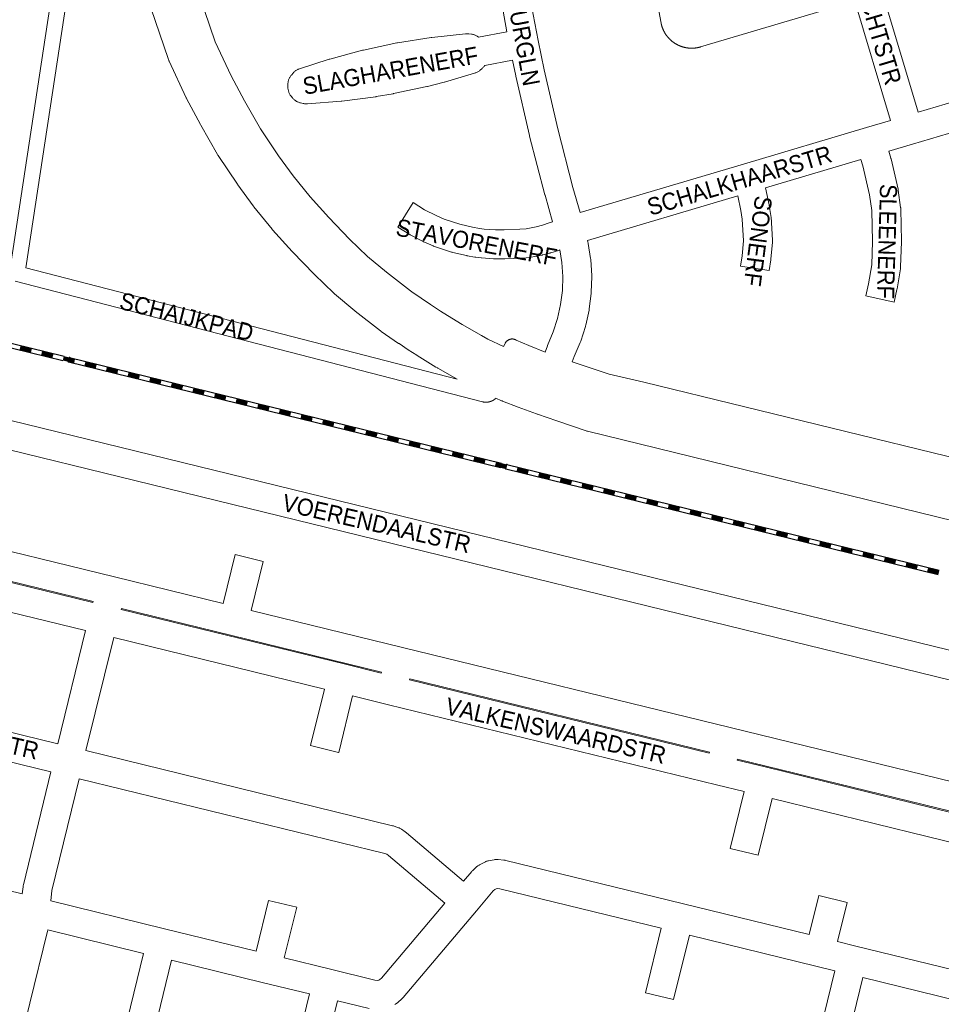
# Model space of a CAD drawing. Header units: metres. Extents: x 123819 to 142731, y 393440 to 405763.
# Tile 17 of 256: x 126354 to 126768, y 398413 to 398856. Entities that reach past the tile are written whole.
import ezdxf
from ezdxf.enums import TextEntityAlignment as Align

# ---------------------------------------------------------------- set-up
doc = ezdxf.new("R2010")
doc.units = ezdxf.units.M
doc.header["$MEASUREMENT"] = 0
for name, color, linetype, lineweight in [('gs-anno-wegen algemeen tekst', 7, 'Continuous', 0), ('gs-knt-aanvullende hoofdweg', 7, 'Continuous', 0), ('gs-knt-fietspaden', 7, 'Continuous', 0), ('gs-knt-spoorlijn', 7, 'Continuous', 30), ('gs-knt-wegen algemeen', 7, 'Continuous', 0), ('gs-vlk-plantopografie wegen algemeen', 7, 'Continuous', 0)]:
    doc.layers.add(name, color=color, linetype=linetype, lineweight=lineweight)
doc.styles.add('Style-Arial', font='arial.ttf')

msp = doc.modelspace()

# ---------------------------------------------------------------- linework, layer by layer
at = {"layer": 'gs-knt-aanvullende hoofdweg', "color": 7, "linetype": 'Continuous', "flags": 128}
for points in [[(126432.18, 398874.03), (126441.66, 398846.15), (126448.82, 398830.87), (126454.79, 398819.62), (126462, 398807.01), (126470.14, 398794.85), (126476.7, 398785.83), (126484.36, 398776.38), (126492.72, 398767.12), (126502.05, 398757.45), (126510.18, 398749.64), (126518.59, 398742.59), (126529.45, 398734.15), (126530.01, 398733.76), (126538.49, 398727.95), (126542.93, 398725.05), (126549.94, 398720.68), (126549.94, 398720.68), (126552.65, 398719.01), (126561.3, 398714.12), (126564.19, 398712.49), (126571.33, 398709.11)], [(126550.45, 398694.45), (126541.77, 398699.34), (126541.52, 398699.49), (126540.88, 398699.87), (126532.42, 398705.09), (126532.25, 398705.2), (126528.38, 398707.66), (126524.29, 398710.41), (126524.13, 398710.52), (126516.33, 398715.92), (126516.28, 398715.95), (126516.22, 398715.99), (126515.99, 398716.16), (126504.59, 398725.02), (126504.37, 398725.2), (126495.36, 398732.75), (126495.17, 398732.92), (126494.99, 398733.09), (126486.29, 398741.45), (126486.08, 398741.65), (126476.38, 398751.71), (126476.21, 398751.89), (126476.21, 398751.89), (126476.21, 398751.89), (126467.44, 398761.61), (126467.31, 398761.76), (126467.19, 398761.91), (126459, 398772), (126458.87, 398772.16), (126458.76, 398772.32), (126451.8, 398781.87), (126451.63, 398782.12), (126443.04, 398794.95), (126442.9, 398795.18), (126442.76, 398795.4), (126435.18, 398808.68), (126435.06, 398808.88), (126428.81, 398820.66), (126428.73, 398820.83), (126428.65, 398820.99), (126420.96, 398837.39), (126420.85, 398837.64), (126420.81, 398837.73), (126420.79, 398837.77), (126420.74, 398837.9), (126420.65, 398838.16), (126410.77, 398867.25)], [(126571.33, 398709.11), (126571.86, 398710.25), (126571.97, 398710.48), (126572.04, 398710.64), (126572.12, 398710.79), (126572.21, 398710.93), (126572.31, 398711.07), (126572.41, 398711.21), (126572.52, 398711.34), (126572.64, 398711.46), (126572.76, 398711.58), (126572.88, 398711.69), (126573.02, 398711.8), (126573.15, 398711.9), (126573.3, 398711.99), (126573.44, 398712.08), (126573.59, 398712.16), (126573.75, 398712.23), (126573.9, 398712.3), (126574.07, 398712.35), (126574.23, 398712.4), (126574.39, 398712.44), (126574.56, 398712.47), (126574.73, 398712.5), (126574.9, 398712.52), (126575.07, 398712.52), (126575.24, 398712.52), (126575.41, 398712.52), (126575.58, 398712.5), (126575.75, 398712.47), (126575.91, 398712.44), (126576.08, 398712.4), (126576.24, 398712.35), (126576.4, 398712.3), (126576.56, 398712.23), (126576.97, 398712.05), (126582.69, 398709.55), (126589.92, 398706.65)], [(126602.16, 398702.18), (126618.75, 398696.68), (126634.33, 398693.14), (126634.39, 398693.12), (126770.51, 398659.85), (126793.76, 398654.36), (126797.71, 398653.89), (126797.71, 398653.89), (126797.72, 398653.89)], [(126957.16, 398585.74), (126952.23, 398586.94), (126939.45, 398590.07), (126923.04, 398594.09), (126609.05, 398671.04), (126608.74, 398671.12), (126608.43, 398671.22), (126595.2, 398675.7), (126586.54, 398678.64), (126586.35, 398678.7), (126586.1, 398678.79), (126577.9, 398681.89), (126570.86, 398684.55), (126570.6, 398684.65), (126570.35, 398684.77), (126567.88, 398685.91)]]:
    msp.add_lwpolyline(points, dxfattribs=at)
at = {"layer": 'gs-knt-fietspaden', "color": 7, "linetype": 'Continuous', "flags": 128}
for points in [[(126349.74, 398746.24), (126369.05, 398873.73)], [(126375.99, 398872.68), (126356.57, 398744.48)], [(126356.57, 398744.48), (126550.45, 398694.45)], [(126567.88, 398685.91), (126567.85, 398685.88), (126567.8, 398685.83), (126567.75, 398685.79), (126567.71, 398685.75), (126567.7, 398685.74), (126567.65, 398685.69), (126567.59, 398685.65), (126567.53, 398685.59), (126567.49, 398685.56), (126567.48, 398685.55), (126567.42, 398685.51), (126567.38, 398685.47), (126567.37, 398685.46), (126567.32, 398685.42), (126567.27, 398685.39), (126567.27, 398685.39), (126567.26, 398685.38), (126567.21, 398685.34), (126567.16, 398685.3), (126567.1, 398685.26), (126567.05, 398685.23), (126567.04, 398685.22), (126567.04, 398685.22), (126566.99, 398685.19), (126566.94, 398685.15), (126566.92, 398685.14), (126566.88, 398685.12), (126566.83, 398685.08), (126566.82, 398685.08), (126566.81, 398685.07), (126566.77, 398685.05), (126566.69, 398685), (126566.6, 398684.94), (126566.56, 398684.93), (126566.55, 398684.92), (126566.54, 398684.91), (126566.48, 398684.88), (126566.44, 398684.86), (126566.43, 398684.85), (126566.37, 398684.82), (126566.32, 398684.79), (126566.31, 398684.79), (126566.25, 398684.76), (126566.19, 398684.73), (126566.19, 398684.73), (126566.12, 398684.7), (126566.07, 398684.67), (126566.06, 398684.67), (126566, 398684.64), (126565.94, 398684.61), (126565.87, 398684.59), (126565.81, 398684.56), (126565.75, 398684.54), (126565.68, 398684.51), (126565.62, 398684.49), (126565.56, 398684.46), (126565.55, 398684.46), (126565.5, 398684.44), (126565.43, 398684.42), (126565.41, 398684.41), (126565.37, 398684.4), (126565.31, 398684.38), (126565.3, 398684.38), (126565.28, 398684.37), (126565.24, 398684.36), (126565.18, 398684.34), (126565.15, 398684.33), (126565.15, 398684.33), (126565.12, 398684.32), (126565.06, 398684.31), (126565.01, 398684.3), (126565, 398684.29), (126564.99, 398684.29), (126564.93, 398684.27), (126564.88, 398684.26), (126564.86, 398684.26), (126564.8, 398684.24), (126564.75, 398684.23), (126564.74, 398684.23), (126564.73, 398684.23), (126564.67, 398684.21), (126564.6, 398684.2), (126564.6, 398684.2), (126564.52, 398684.19), (126564.46, 398684.18), (126564.46, 398684.17), (126564.45, 398684.17), (126564.39, 398684.16), (126564.33, 398684.15), (126564.32, 398684.15), (126564.25, 398684.14), (126564.19, 398684.13), (126564.12, 398684.13), (126564.05, 398684.12), (126563.98, 398684.11), (126563.92, 398684.11), (126563.91, 398684.11), (126563.85, 398684.1), (126563.78, 398684.09), (126563.77, 398684.09), (126563.71, 398684.09), (126563.65, 398684.09), (126563.65, 398684.09), (126563.63, 398684.09), (126563.58, 398684.09), (126563.51, 398684.08), (126563.49, 398684.08), (126563.49, 398684.08), (126563.48, 398684.08), (126563.41, 398684.08), (126563.35, 398684.08), (126563.34, 398684.08), (126563.34, 398684.08), (126563.27, 398684.08), (126563.21, 398684.08), (126563.21, 398684.08), (126563.14, 398684.08), (126563.08, 398684.09), (126563.07, 398684.09), (126563, 398684.09), (126562.93, 398684.09), (126562.86, 398684.1), (126562.79, 398684.11), (126562.78, 398684.11), (126562.72, 398684.11), (126562.65, 398684.12), (126562.58, 398684.13), (126562.52, 398684.14), (126562.51, 398684.14), (126562.44, 398684.15), (126562.37, 398684.16), (126562.3, 398684.17), (126562.24, 398684.18), (126562.23, 398684.18), (126562.22, 398684.18), (126562.16, 398684.19), (126562.1, 398684.2), (126562.09, 398684.2), (126562.03, 398684.22), (126561.97, 398684.23), (126561.96, 398684.23), (126561.89, 398684.25), (126561.82, 398684.26), (126561.77, 398684.28), (126351.75, 398738.47)]]:
    msp.add_lwpolyline(points, dxfattribs=at)
at = {"layer": 'gs-knt-spoorlijn', "color": 7, "linetype": 'Continuous'}
for p, q in [((126179.42, 398752.34), (126373.69, 398704.83)), ((126178.94, 398750.4), (126373.22, 398702.89)), ((126353.85, 398707.82), (126358.71, 398706.63)), ((126353.9, 398708.01), (126358.76, 398706.82)), ((126353.95, 398708.21), (126358.81, 398707.02)), ((126354, 398708.4), (126358.85, 398707.21)), ((126354.04, 398708.59), (126358.9, 398707.41)), ((126354.09, 398708.79), (126358.95, 398707.6)), ((126354.14, 398708.98), (126359, 398707.79)), ((126354.19, 398709.18), (126359.04, 398707.99)), ((126354.23, 398709.37), (126359.09, 398708.18)), ((126363.76, 398706.22), (126368.61, 398705.03)), ((126363.8, 398706.41), (126368.66, 398705.22)), ((126363.85, 398706.61), (126368.71, 398705.42)), ((126363.9, 398706.8), (126368.76, 398705.61)), ((126363.95, 398707), (126368.8, 398705.81)), ((126363.57, 398705.44), (126368.42, 398704.25)), ((126363.61, 398705.64), (126368.47, 398704.45)), ((126363.66, 398705.83), (126368.52, 398704.64)), ((126363.71, 398706.02), (126368.57, 398704.84)), ((126373.28, 398703.07), (126378.14, 398701.88)), ((126373.33, 398703.26), (126378.18, 398702.07)), ((126373.38, 398703.45), (126378.23, 398702.27)), ((126373.42, 398703.65), (126378.28, 398702.46)), ((126373.47, 398703.84), (126378.33, 398702.65)), ((126373.52, 398704.04), (126378.37, 398702.85)), ((126373.57, 398704.23), (126378.42, 398703.04)), ((126373.61, 398704.43), (126378.47, 398703.24)), ((126373.66, 398704.62), (126378.52, 398703.43)), ((126375.64, 398702.29), (126569.92, 398654.78)), ((126376.12, 398704.23), (126570.4, 398656.72)), ((126383.28, 398701.86), (126388.14, 398700.67)), ((126383.33, 398702.05), (126388.18, 398700.86)), ((126383.37, 398702.24), (126388.23, 398701.06)), ((126382.99, 398700.69), (126387.85, 398699.5)), ((126383.04, 398700.88), (126387.9, 398699.7)), ((126383.09, 398701.08), (126387.95, 398699.89)), ((126383.14, 398701.27), (126387.99, 398700.08)), ((126383.18, 398701.47), (126388.04, 398700.28)), ((126383.23, 398701.66), (126388.09, 398700.47)), ((126392.71, 398698.31), (126397.56, 398697.13)), ((126392.76, 398698.51), (126397.61, 398697.32)), ((126392.8, 398698.7), (126397.66, 398697.51)), ((126392.85, 398698.9), (126397.71, 398697.71)), ((126392.9, 398699.09), (126397.75, 398697.9)), ((126392.95, 398699.29), (126397.8, 398698.1)), ((126392.99, 398699.48), (126397.85, 398698.29)), ((126393.04, 398699.67), (126397.9, 398698.49)), ((126393.09, 398699.87), (126397.94, 398698.68)), ((126402.75, 398697.3), (126407.61, 398696.11)), ((126402.8, 398697.49), (126407.66, 398696.3)), ((126402.42, 398695.94), (126407.28, 398694.75)), ((126402.47, 398696.13), (126407.33, 398694.94)), ((126402.52, 398696.33), (126407.37, 398695.14)), ((126402.56, 398696.52), (126407.42, 398695.33)), ((126402.61, 398696.72), (126407.47, 398695.53)), ((126402.66, 398696.91), (126407.52, 398695.72)), ((126402.71, 398697.1), (126407.56, 398695.92)), ((126412.14, 398693.56), (126416.99, 398692.37)), ((126412.18, 398693.76), (126417.04, 398692.57)), ((126412.23, 398693.95), (126417.09, 398692.76)), ((126412.28, 398694.15), (126417.13, 398692.96)), ((126412.33, 398694.34), (126417.18, 398693.15)), ((126412.37, 398694.53), (126417.23, 398693.35)), ((126412.42, 398694.73), (126417.28, 398693.54)), ((126412.47, 398694.92), (126417.32, 398693.73)), ((126412.52, 398695.12), (126417.37, 398693.93)), ((126421.85, 398691.19), (126426.71, 398690)), ((126421.9, 398691.38), (126426.75, 398690.19)), ((126421.94, 398691.58), (126426.8, 398690.39)), ((126421.99, 398691.77), (126426.85, 398690.58)), ((126422.04, 398691.96), (126426.9, 398690.78)), ((126422.09, 398692.16), (126426.94, 398690.97)), ((126422.13, 398692.35), (126426.99, 398691.16)), ((126422.18, 398692.55), (126427.04, 398691.36)), ((126422.23, 398692.74), (126427.09, 398691.55)), ((126431.56, 398688.81), (126436.42, 398687.62)), ((126431.61, 398689.01), (126436.47, 398687.82)), ((126431.66, 398689.2), (126436.51, 398688.01)), ((126431.71, 398689.39), (126436.56, 398688.21)), ((126431.75, 398689.59), (126436.61, 398688.4)), ((126431.8, 398689.78), (126436.66, 398688.59)), ((126431.85, 398689.98), (126436.7, 398688.79)), ((126431.9, 398690.17), (126436.75, 398688.98)), ((126431.94, 398690.37), (126436.8, 398689.18)), ((126441.28, 398686.44), (126446.13, 398685.25)), ((126441.32, 398686.63), (126446.18, 398685.44)), ((126441.37, 398686.82), (126446.23, 398685.64)), ((126441.42, 398687.02), (126446.28, 398685.83)), ((126441.47, 398687.21), (126446.32, 398686.02)), ((126441.51, 398687.41), (126446.37, 398686.22)), ((126441.56, 398687.6), (126446.42, 398686.41)), ((126441.61, 398687.8), (126446.47, 398686.61)), ((126441.66, 398687.99), (126446.51, 398686.8)), ((126450.99, 398684.06), (126455.85, 398682.87)), ((126451.04, 398684.25), (126455.89, 398683.07)), ((126451.09, 398684.45), (126455.94, 398683.26)), ((126451.13, 398684.64), (126455.99, 398683.45)), ((126451.18, 398684.84), (126456.04, 398683.65)), ((126451.23, 398685.03), (126456.08, 398683.84)), ((126451.28, 398685.23), (126456.13, 398684.04)), ((126451.32, 398685.42), (126456.18, 398684.23)), ((126451.37, 398685.61), (126456.23, 398684.43)), ((126460.7, 398681.68), (126465.56, 398680.5)), ((126460.75, 398681.88), (126465.61, 398680.69)), ((126460.8, 398682.07), (126465.66, 398680.88)), ((126460.85, 398682.27), (126465.7, 398681.08)), ((126460.89, 398682.46), (126465.75, 398681.27)), ((126460.94, 398682.65), (126465.8, 398681.47)), ((126460.99, 398682.85), (126465.85, 398681.66)), ((126461.04, 398683.04), (126465.89, 398681.86)), ((126461.08, 398683.24), (126465.94, 398682.05)), ((126470.51, 398679.7), (126475.37, 398678.51)), ((126470.56, 398679.89), (126475.42, 398678.7)), ((126470.61, 398680.08), (126475.46, 398678.9)), ((126470.65, 398680.28), (126475.51, 398679.09)), ((126470.7, 398680.47), (126475.56, 398679.29)), ((126470.75, 398680.67), (126475.61, 398679.48)), ((126470.8, 398680.86), (126475.65, 398679.67)), ((126470.42, 398679.31), (126475.27, 398678.12)), ((126470.46, 398679.5), (126475.32, 398678.31)), ((126480.13, 398676.93), (126484.99, 398675.74)), ((126480.18, 398677.13), (126485.04, 398675.94)), ((126480.23, 398677.32), (126485.08, 398676.13)), ((126480.27, 398677.51), (126485.13, 398676.33)), ((126480.32, 398677.71), (126485.18, 398676.52)), ((126480.37, 398677.9), (126485.23, 398676.72)), ((126480.42, 398678.1), (126485.27, 398676.91)), ((126480.46, 398678.29), (126485.32, 398677.1)), ((126480.51, 398678.49), (126485.37, 398677.3)), ((126490.03, 398675.33), (126494.89, 398674.15)), ((126490.08, 398675.53), (126494.94, 398674.34)), ((126490.13, 398675.72), (126494.99, 398674.53)), ((126490.18, 398675.92), (126495.03, 398674.73)), ((126490.22, 398676.11), (126495.08, 398674.92)), ((126489.84, 398674.56), (126494.7, 398673.37)), ((126489.89, 398674.75), (126494.75, 398673.56)), ((126489.94, 398674.94), (126494.8, 398673.76)), ((126489.99, 398675.14), (126494.84, 398673.95)), ((126499.56, 398672.18), (126504.42, 398670.99)), ((126499.61, 398672.37), (126504.46, 398671.19)), ((126499.65, 398672.57), (126504.51, 398671.38)), ((126499.7, 398672.76), (126504.56, 398671.58)), ((126499.75, 398672.96), (126504.61, 398671.77)), ((126499.8, 398673.15), (126504.65, 398671.96)), ((126499.84, 398673.35), (126504.7, 398672.16)), ((126499.89, 398673.54), (126504.75, 398672.35)), ((126499.94, 398673.73), (126504.8, 398672.55)), ((126509.51, 398670.78), (126514.37, 398669.59)), ((126509.56, 398670.97), (126514.41, 398669.78)), ((126509.6, 398671.16), (126514.46, 398669.98)), ((126509.65, 398671.36), (126514.51, 398670.17)), ((126509.27, 398669.8), (126514.13, 398668.62)), ((126509.32, 398670), (126514.18, 398668.81)), ((126509.37, 398670.19), (126514.22, 398669.01)), ((126509.41, 398670.39), (126514.27, 398669.2)), ((126509.46, 398670.58), (126514.32, 398669.39)), ((126518.99, 398667.43), (126523.84, 398666.24)), ((126519.03, 398667.62), (126523.89, 398666.44)), ((126519.08, 398667.82), (126523.94, 398666.63)), ((126519.13, 398668.01), (126523.99, 398666.82)), ((126519.18, 398668.21), (126524.03, 398667.02)), ((126519.22, 398668.4), (126524.08, 398667.21)), ((126519.27, 398668.59), (126524.13, 398667.41)), ((126519.32, 398668.79), (126524.18, 398667.6)), ((126519.37, 398668.98), (126524.22, 398667.8)), ((126529.03, 398666.41), (126533.89, 398665.23)), ((126529.08, 398666.61), (126533.94, 398665.42)), ((126528.7, 398665.05), (126533.56, 398663.87)), ((126528.75, 398665.25), (126533.6, 398664.06)), ((126528.79, 398665.44), (126533.65, 398664.25)), ((126528.84, 398665.64), (126533.7, 398664.45)), ((126528.89, 398665.83), (126533.75, 398664.64)), ((126528.94, 398666.02), (126533.79, 398664.84)), ((126528.98, 398666.22), (126533.84, 398665.03)), ((126538.41, 398662.68), (126543.27, 398661.49)), ((126538.46, 398662.87), (126543.32, 398661.68)), ((126538.51, 398663.07), (126543.37, 398661.88)), ((126538.56, 398663.26), (126543.41, 398662.07)), ((126538.6, 398663.45), (126543.46, 398662.27)), ((126538.65, 398663.65), (126543.51, 398662.46)), ((126538.7, 398663.84), (126543.56, 398662.66)), ((126538.75, 398664.04), (126543.6, 398662.85)), ((126538.79, 398664.23), (126543.65, 398663.04)), ((126548.13, 398660.3), (126552.98, 398659.11)), ((126548.17, 398660.5), (126553.03, 398659.31)), ((126548.22, 398660.69), (126553.08, 398659.5)), ((126548.27, 398660.88), (126553.13, 398659.7)), ((126548.32, 398661.08), (126553.17, 398659.89)), ((126548.36, 398661.27), (126553.22, 398660.09)), ((126548.41, 398661.47), (126553.27, 398660.28)), ((126548.46, 398661.66), (126553.32, 398660.47)), ((126548.51, 398661.86), (126553.36, 398660.67)), ((126557.84, 398657.93), (126562.7, 398656.74)), ((126557.89, 398658.12), (126562.74, 398656.93)), ((126557.94, 398658.31), (126562.79, 398657.13)), ((126557.98, 398658.51), (126562.84, 398657.32)), ((126558.03, 398658.7), (126562.89, 398657.52)), ((126558.08, 398658.9), (126562.94, 398657.71)), ((126558.13, 398659.09), (126562.98, 398657.9)), ((126558.17, 398659.29), (126563.03, 398658.1)), ((126558.22, 398659.48), (126563.08, 398658.29)), ((126567.55, 398655.55), (126572.41, 398654.36)), ((126567.6, 398655.74), (126572.46, 398654.56)), ((126567.65, 398655.94), (126572.51, 398654.75)), ((126567.7, 398656.13), (126572.55, 398654.95)), ((126567.74, 398656.33), (126572.6, 398655.14)), ((126567.79, 398656.52), (126572.65, 398655.33)), ((126567.84, 398656.72), (126572.7, 398655.53)), ((126567.89, 398656.91), (126572.74, 398655.72)), ((126567.93, 398657.1), (126572.79, 398655.92)), ((126572.35, 398654.18), (126766.62, 398606.67)), ((126572.82, 398656.13), (126767.1, 398608.61)), ((126577.27, 398653.17), (126582.12, 398651.99)), ((126577.32, 398653.37), (126582.17, 398652.18)), ((126577.36, 398653.56), (126582.22, 398652.37)), ((126577.41, 398653.76), (126582.27, 398652.57)), ((126577.46, 398653.95), (126582.31, 398652.76)), ((126577.51, 398654.15), (126582.36, 398652.96)), ((126577.55, 398654.34), (126582.41, 398653.15)), ((126577.6, 398654.53), (126582.46, 398653.35)), ((126577.65, 398654.73), (126582.5, 398653.54)), ((126586.98, 398650.8), (126591.84, 398649.61)), ((126587.03, 398650.99), (126591.89, 398649.8)), ((126587.08, 398651.19), (126591.93, 398650)), ((126587.12, 398651.38), (126591.98, 398650.19)), ((126587.17, 398651.58), (126592.03, 398650.39)), ((126587.22, 398651.77), (126592.08, 398650.58)), ((126587.27, 398651.96), (126592.12, 398650.78)), ((126587.31, 398652.16), (126592.17, 398650.97)), ((126587.36, 398652.35), (126592.22, 398651.16)), ((126596.74, 398648.62), (126601.6, 398647.43)), ((126596.79, 398648.81), (126601.65, 398647.62)), ((126596.84, 398649.01), (126601.69, 398647.82)), ((126596.89, 398649.2), (126601.74, 398648.01)), ((126596.93, 398649.39), (126601.79, 398648.21)), ((126596.98, 398649.59), (126601.84, 398648.4)), ((126597.03, 398649.78), (126601.88, 398648.59)), ((126597.08, 398649.98), (126601.93, 398648.79)), ((126596.7, 398648.42), (126601.55, 398647.23)), ((126606.41, 398646.05), (126611.27, 398644.86)), ((126606.46, 398646.24), (126611.31, 398645.05)), ((126606.5, 398646.44), (126611.36, 398645.25)), ((126606.55, 398646.63), (126611.41, 398645.44)), ((126606.6, 398646.82), (126611.46, 398645.64)), ((126606.65, 398647.02), (126611.5, 398645.83)), ((126606.69, 398647.21), (126611.55, 398646.02)), ((126606.74, 398647.41), (126611.6, 398646.22)), ((126606.79, 398647.6), (126611.65, 398646.41)), ((126616.27, 398644.25), (126621.12, 398643.07)), ((126616.31, 398644.45), (126621.17, 398643.26)), ((126616.36, 398644.64), (126621.22, 398643.45)), ((126616.41, 398644.84), (126621.26, 398643.65)), ((126616.46, 398645.03), (126621.31, 398643.84)), ((126616.5, 398645.23), (126621.36, 398644.04)), ((126616.12, 398643.67), (126620.98, 398642.48)), ((126616.17, 398643.87), (126621.03, 398642.68)), ((126616.22, 398644.06), (126621.07, 398642.87)), ((126625.84, 398641.3), (126630.69, 398640.11)), ((126625.88, 398641.49), (126630.74, 398640.3)), ((126625.93, 398641.68), (126630.79, 398640.5)), ((126625.98, 398641.88), (126630.84, 398640.69)), ((126626.03, 398642.07), (126630.88, 398640.88)), ((126626.07, 398642.27), (126630.93, 398641.08)), ((126626.12, 398642.46), (126630.98, 398641.27)), ((126626.17, 398642.66), (126631.03, 398641.47)), ((126626.22, 398642.85), (126631.07, 398641.66)), ((126635.79, 398639.89), (126640.64, 398638.7)), ((126635.84, 398640.09), (126640.69, 398638.9)), ((126635.88, 398640.28), (126640.74, 398639.09)), ((126635.93, 398640.47), (126640.79, 398639.29)), ((126635.55, 398638.92), (126640.41, 398637.73)), ((126635.6, 398639.11), (126640.45, 398637.93)), ((126635.65, 398639.31), (126640.5, 398638.12)), ((126635.69, 398639.5), (126640.55, 398638.31)), ((126635.74, 398639.7), (126640.6, 398638.51)), ((126645.26, 398636.54), (126650.12, 398635.36)), ((126645.31, 398636.74), (126650.17, 398635.55)), ((126645.36, 398636.93), (126650.22, 398635.74)), ((126645.41, 398637.13), (126650.26, 398635.94)), ((126645.45, 398637.32), (126650.31, 398636.13)), ((126645.5, 398637.52), (126650.36, 398636.33)), ((126645.55, 398637.71), (126650.41, 398636.52)), ((126645.6, 398637.9), (126650.45, 398636.72)), ((126645.64, 398638.1), (126650.5, 398636.91)), ((126655.26, 398635.33), (126660.12, 398634.15)), ((126655.31, 398635.53), (126660.17, 398634.34)), ((126655.36, 398635.72), (126660.21, 398634.53)), ((126654.98, 398634.17), (126659.83, 398632.98)), ((126655.02, 398634.36), (126659.88, 398633.17)), ((126655.07, 398634.56), (126659.93, 398633.37)), ((126655.12, 398634.75), (126659.98, 398633.56)), ((126655.17, 398634.95), (126660.02, 398633.76)), ((126655.22, 398635.14), (126660.07, 398633.95)), ((126664.69, 398631.79), (126669.55, 398630.6)), ((126664.74, 398631.99), (126669.6, 398630.8)), ((126664.79, 398632.18), (126669.64, 398630.99)), ((126664.83, 398632.38), (126669.69, 398631.19)), ((126664.88, 398632.57), (126669.74, 398631.38)), ((126664.93, 398632.76), (126669.79, 398631.58)), ((126664.98, 398632.96), (126669.83, 398631.77)), ((126665.02, 398633.15), (126669.88, 398631.96)), ((126665.07, 398633.35), (126669.93, 398632.16)), ((126674.78, 398630.97), (126679.64, 398629.78)), ((126674.4, 398629.42), (126679.26, 398628.23)), ((126674.45, 398629.61), (126679.31, 398628.42)), ((126674.5, 398629.81), (126679.36, 398628.62)), ((126674.55, 398630), (126679.4, 398628.81)), ((126674.59, 398630.19), (126679.45, 398629.01)), ((126674.64, 398630.39), (126679.5, 398629.2)), ((126674.69, 398630.58), (126679.55, 398629.39)), ((126674.74, 398630.78), (126679.59, 398629.59)), ((126684.12, 398627.04), (126688.98, 398625.85)), ((126684.17, 398627.24), (126689.02, 398626.05)), ((126684.21, 398627.43), (126689.07, 398626.24)), ((126684.26, 398627.62), (126689.12, 398626.44)), ((126684.31, 398627.82), (126689.17, 398626.63)), ((126684.36, 398628.01), (126689.21, 398626.82)), ((126684.4, 398628.21), (126689.26, 398627.02)), ((126684.45, 398628.4), (126689.31, 398627.21)), ((126684.5, 398628.59), (126689.36, 398627.41)), ((126693.83, 398624.67), (126698.69, 398623.48)), ((126693.88, 398624.86), (126698.74, 398623.67)), ((126693.93, 398625.05), (126698.78, 398623.87)), ((126693.97, 398625.25), (126698.83, 398624.06)), ((126694.02, 398625.44), (126698.88, 398624.25)), ((126694.07, 398625.64), (126698.93, 398624.45)), ((126694.12, 398625.83), (126698.97, 398624.64)), ((126694.16, 398626.02), (126699.02, 398624.84)), ((126694.21, 398626.22), (126699.07, 398625.03)), ((126703.55, 398622.29), (126708.4, 398621.1)), ((126703.59, 398622.48), (126708.45, 398621.3)), ((126703.64, 398622.68), (126708.5, 398621.49)), ((126703.69, 398622.87), (126708.55, 398621.68)), ((126703.74, 398623.07), (126708.59, 398621.88)), ((126703.78, 398623.26), (126708.64, 398622.07)), ((126703.83, 398623.45), (126708.69, 398622.27)), ((126703.88, 398623.65), (126708.74, 398622.46)), ((126703.93, 398623.84), (126708.78, 398622.66)), ((126713.26, 398619.91), (126718.12, 398618.73)), ((126713.31, 398620.11), (126718.16, 398618.92)), ((126713.35, 398620.3), (126718.21, 398619.11)), ((126713.4, 398620.5), (126718.26, 398619.31)), ((126713.45, 398620.69), (126718.31, 398619.5)), ((126713.5, 398620.88), (126718.35, 398619.7)), ((126713.54, 398621.08), (126718.4, 398619.89)), ((126713.59, 398621.27), (126718.45, 398620.09)), ((126713.64, 398621.47), (126718.5, 398620.28)), ((126723.02, 398617.73), (126727.88, 398616.54)), ((126723.07, 398617.93), (126727.93, 398616.74)), ((126723.12, 398618.12), (126727.97, 398616.93)), ((126723.16, 398618.31), (126728.02, 398617.13)), ((126723.21, 398618.51), (126728.07, 398617.32)), ((126723.26, 398618.7), (126728.12, 398617.52)), ((126723.31, 398618.9), (126728.16, 398617.71)), ((126723.35, 398619.09), (126728.21, 398617.9)), ((126722.97, 398617.54), (126727.83, 398616.35)), ((126732.69, 398615.16), (126737.54, 398613.97)), ((126732.73, 398615.36), (126737.59, 398614.17)), ((126732.78, 398615.55), (126737.64, 398614.36)), ((126732.83, 398615.74), (126737.69, 398614.56)), ((126732.88, 398615.94), (126737.73, 398614.75)), ((126732.92, 398616.13), (126737.78, 398614.95)), ((126732.97, 398616.33), (126737.83, 398615.14)), ((126733.02, 398616.52), (126737.88, 398615.33)), ((126733.07, 398616.72), (126737.92, 398615.53)), ((126742.54, 398613.37), (126747.4, 398612.18)), ((126742.59, 398613.56), (126747.45, 398612.38)), ((126742.64, 398613.76), (126747.5, 398612.57)), ((126742.69, 398613.95), (126747.54, 398612.76)), ((126742.73, 398614.15), (126747.59, 398612.96)), ((126742.78, 398614.34), (126747.64, 398613.15)), ((126742.4, 398612.79), (126747.26, 398611.6)), ((126742.45, 398612.98), (126747.3, 398611.79)), ((126742.5, 398613.17), (126747.35, 398611.99)), ((126752.11, 398610.41), (126756.97, 398609.22)), ((126752.16, 398610.6), (126757.02, 398609.42)), ((126752.21, 398610.8), (126757.07, 398609.61)), ((126752.26, 398610.99), (126757.11, 398609.81)), ((126752.3, 398611.19), (126757.16, 398610)), ((126752.35, 398611.38), (126757.21, 398610.19)), ((126752.4, 398611.58), (126757.26, 398610.39)), ((126752.45, 398611.77), (126757.3, 398610.58)), ((126752.49, 398611.96), (126757.35, 398610.78)), ((126762.02, 398608.81), (126766.87, 398607.62)), ((126762.07, 398609.01), (126766.92, 398607.82)), ((126762.11, 398609.2), (126766.97, 398608.01)), ((126762.16, 398609.39), (126767.02, 398608.21)), ((126762.21, 398609.59), (126767.06, 398608.4)), ((126761.83, 398608.03), (126766.68, 398606.85)), ((126761.88, 398608.23), (126766.73, 398607.04)), ((126761.92, 398608.42), (126766.78, 398607.24)), ((126761.97, 398608.62), (126766.83, 398607.43))]:
    msp.add_line(p, q, dxfattribs=at)
for p in [(126375.64, 398702.29), (126376.12, 398704.23), (126572.35, 398654.18), (126572.82, 398656.13)]:
    msp.add_point(p, dxfattribs=at)
at = {"layer": 'gs-knt-wegen algemeen', "color": 7, "linetype": 'Continuous', "flags": 128}
for points in [[(126571.59, 398959.24), (126573.46, 398936.66), (126575.25, 398920.15), (126576.92, 398906.7), (126580.88, 398879.72), (126583.13, 398866.36), (126586.81, 398846.75), (126589.54, 398833.5), (126595.62, 398806.96), (126602.47, 398780.61), (126605.68, 398769.35)], [(126572.83, 398850.67), (126570.33, 398864.02), (126570.31, 398864.14), (126568.03, 398877.62), (126568, 398877.76), (126564.03, 398904.88), (126564.01, 398905.02), (126563.12, 398912.18)], [(126729.23, 398864.42), (126659.84, 398843.82), (126659.75, 398843.79), (126659.66, 398843.77), (126659.57, 398843.74), (126659.49, 398843.72), (126659.4, 398843.7), (126659.31, 398843.67), (126659.22, 398843.65), (126659.14, 398843.63), (126659.05, 398843.61), (126658.96, 398843.59), (126658.87, 398843.57), (126658.78, 398843.55), (126658.69, 398843.53), (126658.6, 398843.51), (126658.51, 398843.5), (126658.43, 398843.48), (126658.34, 398843.46), (126658.25, 398843.45), (126658.16, 398843.43), (126658.07, 398843.42), (126657.98, 398843.4), (126657.89, 398843.39), (126657.8, 398843.38), (126657.71, 398843.36), (126657.62, 398843.35), (126657.53, 398843.34), (126657.44, 398843.33), (126657.35, 398843.32), (126657.26, 398843.31), (126657.17, 398843.3), (126657.07, 398843.29), (126656.99, 398843.29), (126656.9, 398843.28), (126656.8, 398843.27), (126656.71, 398843.27), (126656.62, 398843.26), (126656.53, 398843.26), (126656.44, 398843.25), (126656.35, 398843.25), (126656.26, 398843.25), (126656.17, 398843.24), (126656.08, 398843.24), (126655.99, 398843.24), (126655.9, 398843.24), (126655.81, 398843.24), (126655.71, 398843.24), (126655.62, 398843.24), (126655.53, 398843.24), (126655.44, 398843.25), (126655.35, 398843.25), (126655.26, 398843.25), (126655.17, 398843.26), (126655.08, 398843.26), (126654.99, 398843.27), (126654.9, 398843.27), (126654.81, 398843.28), (126654.72, 398843.29), (126654.63, 398843.29), (126654.54, 398843.3), (126654.45, 398843.31), (126654.36, 398843.32), (126654.27, 398843.33), (126654.17, 398843.34), (126654.09, 398843.35), (126654, 398843.36), (126653.91, 398843.38), (126653.82, 398843.39), (126653.73, 398843.4), (126653.64, 398843.42), (126653.55, 398843.43), (126653.46, 398843.45), (126653.37, 398843.46), (126653.28, 398843.48), (126653.19, 398843.5), (126653.1, 398843.51), (126653.01, 398843.53), (126652.92, 398843.55), (126652.83, 398843.57), (126652.74, 398843.59), (126652.66, 398843.61), (126652.57, 398843.63), (126652.48, 398843.65), (126652.39, 398843.67), (126652.3, 398843.7), (126652.22, 398843.72), (126652.13, 398843.74), (126652.04, 398843.77), (126651.95, 398843.79), (126651.87, 398843.82), (126651.78, 398843.85), (126651.69, 398843.87), (126651.61, 398843.9), (126651.52, 398843.93), (126651.43, 398843.96), (126651.35, 398843.98), (126651.26, 398844.01), (126651.18, 398844.04), (126651.09, 398844.07), (126651, 398844.11), (126650.92, 398844.14), (126650.83, 398844.17), (126650.75, 398844.2), (126650.66, 398844.24), (126650.58, 398844.27), (126650.5, 398844.3), (126650.41, 398844.34), (126650.33, 398844.37), (126650.25, 398844.41), (126650.16, 398844.45), (126650.08, 398844.48), (126650, 398844.52), (126649.92, 398844.56), (126649.83, 398844.6), (126649.75, 398844.64), (126649.67, 398844.68), (126649.59, 398844.72), (126649.51, 398844.76), (126649.43, 398844.8), (126649.35, 398844.84), (126649.27, 398844.88), (126649.19, 398844.93), (126649.11, 398844.97), (126649.03, 398845.02), (126648.95, 398845.06), (126648.87, 398845.11), (126648.79, 398845.15), (126648.71, 398845.2), (126648.63, 398845.24), (126648.56, 398845.29), (126648.48, 398845.34), (126648.4, 398845.39), (126648.33, 398845.43), (126648.25, 398845.48), (126648.17, 398845.53), (126648.1, 398845.58), (126648.02, 398845.63), (126647.95, 398845.68), (126647.87, 398845.74), (126647.8, 398845.79), (126647.72, 398845.84), (126647.65, 398845.89), (126647.58, 398845.95), (126647.5, 398846), (126647.43, 398846.05), (126647.36, 398846.11), (126647.29, 398846.16), (126647.21, 398846.22), (126647.14, 398846.28), (126647.07, 398846.33), (126647, 398846.39), (126646.93, 398846.45), (126646.86, 398846.51), (126646.79, 398846.56), (126646.72, 398846.62), (126646.65, 398846.68), (126646.59, 398846.74), (126646.52, 398846.8), (126646.45, 398846.86), (126646.38, 398846.93), (126646.32, 398846.99), (126646.25, 398847.05), (126646.18, 398847.11), (126646.12, 398847.17), (126646.05, 398847.24), (126645.99, 398847.3), (126645.92, 398847.37), (126645.86, 398847.43), (126645.8, 398847.49), (126645.73, 398847.56), (126645.67, 398847.63), (126645.61, 398847.69), (126645.55, 398847.76), (126645.49, 398847.83), (126645.43, 398847.89), (126645.36, 398847.96), (126645.31, 398848.03), (126645.25, 398848.1), (126645.19, 398848.17), (126645.13, 398848.24), (126645.07, 398848.31), (126645.01, 398848.38), (126644.95, 398848.45), (126644.9, 398848.52), (126644.84, 398848.59), (126644.79, 398848.66), (126644.73, 398848.73), (126644.68, 398848.8), (126644.62, 398848.88), (126644.57, 398848.95), (126644.51, 398849.02), (126644.46, 398849.1), (126644.41, 398849.17), (126644.36, 398849.24), (126644.3, 398849.32), (126644.25, 398849.39), (126644.2, 398849.47), (126644.15, 398849.55), (126644.1, 398849.62), (126644.05, 398849.7), (126644, 398849.77), (126643.96, 398849.85), (126643.91, 398849.93), (126643.86, 398850.01), (126643.81, 398850.08), (126643.77, 398850.16), (126643.72, 398850.24), (126643.68, 398850.32), (126643.63, 398850.4), (126643.59, 398850.48), (126643.54, 398850.56), (126643.5, 398850.64), (126643.46, 398850.72), (126643.42, 398850.8), (126643.37, 398850.88), (126643.33, 398850.96), (126643.29, 398851.04), (126643.25, 398851.12), (126643.21, 398851.2), (126643.18, 398851.29), (126643.14, 398851.37), (126643.1, 398851.45), (126643.06, 398851.54), (126643.02, 398851.62), (126642.99, 398851.7), (126642.95, 398851.78), (126642.92, 398851.87), (126642.88, 398851.95), (126642.85, 398852.04), (126642.82, 398852.12), (126642.78, 398852.21), (126642.75, 398852.29), (126642.72, 398852.37), (126642.69, 398852.46), (126642.66, 398852.55), (126642.63, 398852.63), (126642.6, 398852.72), (126642.57, 398852.8), (126642.54, 398852.89), (126642.51, 398852.98), (126642.48, 398853.06), (126642.46, 398853.15), (126642.43, 398853.24), (126642.4, 398853.32), (126642.38, 398853.41), (126642.35, 398853.5), (126642.33, 398853.59), (126642.31, 398853.67), (126642.28, 398853.76), (126642.26, 398853.85), (126642.24, 398853.94), (126642.22, 398854.03), (126642.2, 398854.11), (126642.18, 398854.2), (126642.16, 398854.29), (126642.14, 398854.38), (126642.12, 398854.47), (126642.1, 398854.56), (126637.47, 398879.31)], [(126741.71, 398868.12), (126757.65, 398814.46)], [(126745.16, 398810.75), (126729.23, 398864.42)], [(126757.65, 398814.46), (126790.1, 398824.09), (126845.12, 398840.42), (126897.16, 398855.87)], [(126575.34, 398837.9), (126562.8, 398835.51), (126562.68, 398835.32), (126562.5, 398835.07), (126562.3, 398834.84), (126562.1, 398834.61), (126561.89, 398834.39), (126561.67, 398834.18), (126560.78, 398833.39), (126560.53, 398833.18), (126560.28, 398832.99), (126560.02, 398832.8), (126559.75, 398832.64), (126559.47, 398832.48), (126559.18, 398832.34), (126558.89, 398832.21), (126558.59, 398832.1), (126558.29, 398832), (126544.77, 398828), (126544.52, 398827.93), (126537.1, 398826.06), (126536.86, 398826), (126521.84, 398822.82), (126521.59, 398822.78), (126514.05, 398821.49), (126513.8, 398821.45), (126498.59, 398819.45), (126498.42, 398819.43), (126498.26, 398819.42), (126483.17, 398818.23), (126482.88, 398818.21), (126482.59, 398818.21), (126482.3, 398818.22), (126482.02, 398818.24), (126481.73, 398818.28), (126481.45, 398818.32), (126481.17, 398818.38), (126479.98, 398818.66), (126479.68, 398818.74), (126479.38, 398818.83), (126479.09, 398818.94), (126478.81, 398819.06), (126478.53, 398819.19), (126478.26, 398819.34), (126477.99, 398819.49), (126477.74, 398819.67), (126477.49, 398819.85), (126477.25, 398820.04), (126477.02, 398820.25), (126476.8, 398820.46), (126476.59, 398820.69), (126476.39, 398820.93), (126475.77, 398821.7), (126475.58, 398821.95), (126475.41, 398822.2), (126475.24, 398822.46), (126475.09, 398822.73), (126474.95, 398823.01), (126474.83, 398823.3), (126474.72, 398823.58), (126474.62, 398823.88), (126474.54, 398824.18), (126474.47, 398824.48), (126474.41, 398824.78), (126474.37, 398825.09), (126474.35, 398825.4), (126474.34, 398825.71), (126474.33, 398826.86), (126474.33, 398827.17), (126474.35, 398827.48), (126474.39, 398827.79), (126474.43, 398828.1), (126474.5, 398828.4), (126474.58, 398828.7), (126474.67, 398829), (126474.77, 398829.29), (126474.9, 398829.58), (126475.03, 398829.86), (126475.18, 398830.14), (126475.34, 398830.4), (126475.51, 398830.66), (126475.69, 398830.91), (126475.89, 398831.15), (126476.64, 398832.03), (126476.84, 398832.25), (126477.05, 398832.46), (126477.27, 398832.67), (126477.49, 398832.86), (126477.73, 398833.04), (126477.97, 398833.21), (126478.22, 398833.37), (126478.48, 398833.52), (126478.75, 398833.66), (126479.02, 398833.78), (126479.3, 398833.89), (126479.58, 398833.99), (126492.82, 398838.28), (126492.98, 398838.33), (126493.15, 398838.38), (126507.94, 398842.33), (126508.1, 398842.37), (126508.26, 398842.41), (126523.28, 398845.59), (126523.45, 398845.63), (126523.62, 398845.66), (126538.73, 398848.05), (126538.9, 398848.08), (126539.07, 398848.1), (126554.16, 398849.69), (126554.46, 398849.72), (126554.76, 398849.73), (126555.05, 398849.73), (126555.35, 398849.71), (126555.64, 398849.68), (126556.84, 398849.53), (126557.13, 398849.49), (126557.43, 398849.43), (126557.72, 398849.36), (126558, 398849.28), (126558.29, 398849.19), (126558.56, 398849.08), (126558.83, 398848.95), (126559.1, 398848.82), (126559.36, 398848.67), (126560.09, 398848.24), (126572.83, 398850.67)], [(126593.31, 398765.24), (126589.93, 398777.11), (126589.89, 398777.26), (126583, 398803.77), (126582.95, 398803.96), (126576.84, 398830.66), (126576.81, 398830.8), (126575.34, 398837.9)], [(126605.68, 398769.35), (126679.16, 398791.16), (126734.49, 398807.58), (126745.16, 398810.75)], [(126787.56, 398809.75), (126755.11, 398800.12), (126744.46, 398796.96)], [(126744.46, 398796.96), (126745.38, 398793.88), (126745.44, 398793.68), (126745.49, 398793.47), (126748.61, 398779.92), (126748.67, 398779.64), (126748.72, 398779.36), (126749.8, 398771.69), (126749.83, 398771.44), (126749.85, 398771.19), (126749.86, 398770.94), (126750.21, 398756.52), (126750.21, 398756.32), (126750.21, 398756.12), (126749.8, 398744.92), (126749.78, 398744.63), (126749.75, 398744.35), (126749.71, 398744.07), (126748.18, 398735.02), (126748.13, 398734.75), (126746.93, 398729.13), (126746.92, 398729.13)], [(126731.97, 398793.25), (126689.06, 398780.52)], [(126676.54, 398776.8), (126609.06, 398756.77)], [(126562.64, 398761.94), (126567.63, 398761.53), (126571.52, 398761.53), (126578.62, 398761.82), (126581.46, 398762.11), (126585.98, 398763.01), (126588.73, 398763.7), (126591.82, 398764.68), (126593.31, 398765.24)], [(126609.06, 398756.77), (126609.23, 398756.09), (126609.3, 398755.8), (126609.35, 398755.5), (126610.42, 398748.63), (126610.46, 398748.34), (126610.49, 398748.04), (126610.92, 398741.1), (126610.93, 398740.8), (126610.93, 398740.5), (126610.72, 398733.56), (126610.7, 398733.25), (126610.67, 398732.96), (126609.82, 398726.06), (126609.78, 398725.76), (126609.72, 398725.47), (126608.24, 398718.68), (126608.17, 398718.39), (126608.08, 398718.1), (126605.98, 398711.48), (126605.88, 398711.19), (126605.77, 398710.91), (126603.1, 398704.59), (126603.1, 398704.59), (126603.1, 398704.59), (126602.16, 398702.18)], [(126589.92, 398706.65), (126591.01, 398709.42), (126591.07, 398709.58), (126593.66, 398715.7), (126595.58, 398721.75), (126596.94, 398727.95), (126597.71, 398734.25), (126597.9, 398740.59), (126597.51, 398746.93), (126596.63, 398752.58)], [(126265.17, 398696.57), (126940.18, 398531.43), (126940.49, 398531.35), (126940.79, 398531.25), (126940.94, 398531.19), (126941.09, 398531.14), (126941.38, 398531.01), (126941.67, 398530.87), (126941.95, 398530.71), (126942.08, 398530.63), (126942.22, 398530.54), (126942.48, 398530.36), (126942.73, 398530.16), (126942.98, 398529.96), (126943.21, 398529.74), (126943.39, 398529.55)], [(126930.76, 398520.33), (126262.08, 398683.92)], [(126249.15, 398641.55), (126396.44, 398605.52), (126396.44, 398605.52), (126396.45, 398605.52)], [(126245.94, 398628.43), (126322.77, 398609.64), (126386.68, 398594.01), (126386.81, 398594.47), (126246.06, 398628.91)], [(126500.18, 398566.25), (126516.32, 398562.3), (126516.44, 398562.76), (126448.46, 398579.39), (126399.46, 398591.38), (126399.33, 398590.91), (126500.17, 398566.25), (126500.17, 398566.25), (126500.18, 398566.25)], [(126370.91, 398530.52), (126383.37, 398581.41)], [(126396.02, 398578.32), (126383.56, 398527.43)], [(126528.97, 398559.2), (126663.72, 398526.24), (126663.83, 398526.7), (126529.08, 398559.67), (126528.97, 398559.2)], [(126383.56, 398527.43), (126521.4, 398493.71), (126521.64, 398493.65), (126521.88, 398493.57), (126522.12, 398493.49), (126524.01, 398492.79), (126524.29, 398492.68), (126524.57, 398492.55), (126524.83, 398492.42), (126525.1, 398492.27), (126525.35, 398492.11), (126527.03, 398490.99), (126527.24, 398490.85), (126527.44, 398490.7), (126527.63, 398490.54), (126553.34, 398468.79)], [(126811.42, 398490.6), (126676.48, 398523.61), (126676.37, 398523.15), (126688.83, 398520.09), (126811.3, 398490.1)], [(126354.95, 398463.07), (126355.26, 398466.25), (126355.3, 398466.56), (126355.35, 398466.86), (126355.41, 398467.17), (126367.82, 398517.88)], [(126380.46, 398514.79), (126368.17, 398464.53), (126367.73, 398459.95)], [(126544.93, 398458.85), (126519.51, 398480.35), (126518.77, 398480.84), (126517.94, 398481.15), (126380.46, 398514.79)], [(126213.92, 398497.53), (126281.1, 398481.1), (126354.95, 398463.07)], [(126553.34, 398468.79), (126557.01, 398473.12), (126557.2, 398473.34), (126557.4, 398473.55), (126557.61, 398473.74), (126559.33, 398475.3), (126559.55, 398475.49), (126559.78, 398475.67), (126560.01, 398475.84), (126560.25, 398476), (126560.5, 398476.15), (126560.76, 398476.28), (126562.83, 398477.33), (126563.1, 398477.46), (126563.37, 398477.58), (126563.66, 398477.68), (126563.94, 398477.77), (126564.23, 398477.85), (126564.53, 398477.92), (126566.99, 398478.4), (126567.3, 398478.45), (126567.61, 398478.49), (126567.92, 398478.51), (126568.24, 398478.52), (126568.55, 398478.51), (126568.86, 398478.49), (126571.36, 398478.25), (126571.67, 398478.21), (126571.98, 398478.16), (126572.28, 398478.09), (126572.29, 398478.09), (126572.29, 398478.09)], [(126366.45, 398446.86), (126366.44, 398446.84), (126366.39, 398446.54), (126366.33, 398446.24), (126350.44, 398381.51)], [(126400.68, 398400.53), (126409.43, 398436.3), (126366.45, 398446.86)]]:
    msp.add_lwpolyline(points, dxfattribs=at)
for points in [[(126746.92, 398729.13), (126746.92, 398729.13), (126734.2, 398731.84, -0.36973), (126734.19, 398731.85), (126735.36, 398737.33), (126736.8, 398745.82), (126737.19, 398756.4), (126736.85, 398770.24), (126735.86, 398777.27), (126732.85, 398790.34), (126731.97, 398793.25)], [(126689.06, 398780.52), (126690.69, 398772.82), (126690.73, 398772.65), (126690.76, 398772.48), (126691.45, 398768.04), (126691.49, 398767.73), (126691.52, 398767.42), (126692.14, 398756.9), (126692.15, 398756.66), (126692.16, 398756.42), (126692.15, 398756.18), (126692.13, 398755.94), (126691.47, 398748.49), (126691.44, 398748.28), (126691.41, 398748.07), (126690.66, 398743.25, -0.277479), (126690.65, 398743.24)], [(126596.63, 398752.58), (126596.21, 398752.43), (126595.92, 398752.33), (126592.5, 398751.23), (126592.31, 398751.18), (126592.11, 398751.12), (126589, 398750.34), (126588.83, 398750.3), (126588.67, 398750.27), (126583.68, 398749.28), (126583.39, 398749.23), (126583.1, 398749.19), (126579.77, 398748.85), (126579.57, 398748.83), (126579.37, 398748.82), (126571.93, 398748.51), (126571.66, 398748.51), (126567.36, 398748.51), (126567.09, 398748.51), (126566.82, 398748.53), (126561.43, 398748.98), (126561.16, 398749), (126558.75, 398749.3), (126558.59, 398749.33), (126558.43, 398749.35), (126554.93, 398749.97), (126554.78, 398750), (126554.62, 398750.04), (126548.49, 398751.44), (126548.21, 398751.51), (126547.93, 398751.6), (126540.2, 398754.11), (126539.99, 398754.18), (126539.79, 398754.26), (126539.59, 398754.35), (126535.51, 398756.14), (126535.33, 398756.22), (126535.16, 398756.31), (126529.57, 398759.19), (126529.33, 398759.32), (126529.1, 398759.46), (126523.76, 398762.79, -0.385274), (126523.76, 398762.81), (126530.66, 398773.83, -0.359892), (126530.67, 398773.83), (126535.77, 398770.64), (126540.94, 398767.98), (126544.54, 398766.39), (126551.68, 398764.07), (126557.37, 398762.76), (126560.54, 398762.2), (126562.64, 398761.94), (126562.64, 398761.94), (126562.64, 398761.94)], [(126690.65, 398743.24), (126690.65, 398743.24), (126677.8, 398745.26, -0.370707), (126677.8, 398745.27), (126678.52, 398749.87), (126679.12, 398756.61), (126678.54, 398766.34), (126677.92, 398770.29), (126676.54, 398776.8)], [(126383.37, 398581.41), (126326.01, 398595.44), (126319.84, 398570.1, -0.384789), (126319.83, 398570.09), (126307.2, 398573.17, -0.368261), (126307.19, 398573.18), (126313.36, 398598.54), (126242.85, 398615.79)], [(126396.45, 398605.52), (126445.22, 398593.59), (126450.57, 398615.56, -0.374772), (126450.58, 398615.56), (126463.21, 398612.49, -0.368252), (126463.22, 398612.48), (126457.87, 398590.49), (126525.85, 398573.86), (126673.23, 398537.81), (126820.84, 398501.7), (126920.25, 398477.38)], [(126808.21, 398477.45), (126692.05, 398505.9), (126685.78, 398480.4, -0.384759), (126685.76, 398480.39), (126673.14, 398483.49, -0.36814), (126673.13, 398483.51), (126679.4, 398509), (126666.97, 398512.04), (126519.55, 398548.1), (126503.4, 398552.05), (126497.16, 398526.63, -0.374769), (126497.15, 398526.62), (126484.53, 398529.72, -0.36817), (126484.52, 398529.73), (126490.75, 398555.15), (126396.02, 398578.32)], [(126367.82, 398517.88), (126254.11, 398545.66, -0.368212), (126254.1, 398545.68), (126257.18, 398558.31, -0.384775), (126257.2, 398558.31), (126370.91, 398530.52)], [(126572.29, 398478.09), (126651.57, 398458.69), (126708.74, 398444.71), (126713.04, 398462.27, -0.384773), (126713.05, 398462.28), (126725.68, 398459.19, -0.368198), (126725.69, 398459.18), (126721.39, 398441.61), (126729.62, 398439.6), (126795.03, 398423.6)], [(126711.79, 398394.11), (126720.2, 398428.5), (126654.8, 398444.5), (126647.71, 398415.5, -0.384773), (126647.69, 398415.49), (126635.07, 398418.58, -0.368199), (126635.06, 398418.59), (126642.15, 398447.59), (126569.65, 398465.33), (126568.56, 398465.44), (126567.91, 398465.31), (126567.42, 398465.06), (126566.67, 398464.38), (126559.08, 398455.41), (126526.13, 398416.45), (126525.94, 398416.24), (126525.74, 398416.03), (126525.53, 398415.83), (126523.81, 398414.27), (126523.59, 398414.09), (126523.36, 398413.91), (126523.13, 398413.74), (126522.89, 398413.58), (126522.64, 398413.43), (126522.38, 398413.3)], [(126367.73, 398459.95), (126418.85, 398447.4), (126460.08, 398437.31), (126465.66, 398460.13, -0.384774), (126465.67, 398460.13), (126478.3, 398457.04, -0.368199), (126478.31, 398457.03), (126472.73, 398434.22), (126493.44, 398429.15), (126513.49, 398424.25), (126514.58, 398424.14), (126515.23, 398424.27), (126515.71, 398424.51), (126516.47, 398425.19), (126544.93, 398458.85)], [(126474.41, 398378.76), (126484.02, 398418.05), (126463.31, 398423.12), (126422.07, 398433.21), (126413.32, 398397.43, -0.384774)], [(126791.94, 398410.95), (126732.85, 398425.41), (126724.44, 398391.02, -0.384773)], [(126510.85, 398411.49), (126496.67, 398414.96), (126487.06, 398375.66, -0.384773)]]:
    msp.add_lwpolyline(points, format="xyb", dxfattribs=at)
at = {"layer": 'gs-vlk-plantopografie wegen algemeen', "color": 7, "linetype": 'Continuous', "flags": 128}
for points in [[(126356.57, 398744.48), (126550.45, 398694.45)], [(126567.88, 398685.91), (126567.85, 398685.88), (126567.8, 398685.83), (126567.75, 398685.79), (126567.71, 398685.75), (126567.7, 398685.74), (126567.65, 398685.69), (126567.59, 398685.65), (126567.53, 398685.59), (126567.49, 398685.56), (126567.48, 398685.55), (126567.42, 398685.51), (126567.38, 398685.47), (126567.37, 398685.46), (126567.32, 398685.42), (126567.27, 398685.39), (126567.27, 398685.39), (126567.26, 398685.38), (126567.21, 398685.34), (126567.16, 398685.3), (126567.1, 398685.26), (126567.05, 398685.23), (126567.04, 398685.22), (126567.04, 398685.22), (126566.99, 398685.19), (126566.94, 398685.15), (126566.92, 398685.14), (126566.88, 398685.12), (126566.83, 398685.08), (126566.82, 398685.08), (126566.81, 398685.07), (126566.77, 398685.05), (126566.69, 398685), (126566.6, 398684.94), (126566.56, 398684.93), (126566.55, 398684.92), (126566.54, 398684.91), (126566.48, 398684.88), (126566.44, 398684.86), (126566.43, 398684.85), (126566.37, 398684.82), (126566.32, 398684.79), (126566.31, 398684.79), (126566.25, 398684.76), (126566.19, 398684.73), (126566.19, 398684.73), (126566.12, 398684.7), (126566.07, 398684.67), (126566.06, 398684.67), (126566, 398684.64), (126565.94, 398684.61), (126565.87, 398684.59), (126565.81, 398684.56), (126565.75, 398684.54), (126565.68, 398684.51), (126565.62, 398684.49), (126565.56, 398684.46), (126565.55, 398684.46), (126565.5, 398684.44), (126565.43, 398684.42), (126565.41, 398684.41), (126565.37, 398684.4), (126565.31, 398684.38), (126565.3, 398684.38), (126565.28, 398684.37), (126565.24, 398684.36), (126565.18, 398684.34), (126565.15, 398684.33), (126565.15, 398684.33), (126565.12, 398684.32), (126565.06, 398684.31), (126565.01, 398684.3), (126565, 398684.29), (126564.99, 398684.29), (126564.93, 398684.27), (126564.88, 398684.26), (126564.86, 398684.26), (126564.8, 398684.24), (126564.75, 398684.23), (126564.74, 398684.23), (126564.73, 398684.23), (126564.67, 398684.21), (126564.6, 398684.2), (126564.6, 398684.2), (126564.52, 398684.19), (126564.46, 398684.18), (126564.46, 398684.17), (126564.45, 398684.17), (126564.39, 398684.16), (126564.33, 398684.15), (126564.32, 398684.15), (126564.25, 398684.14), (126564.19, 398684.13), (126564.12, 398684.13), (126564.05, 398684.12), (126563.98, 398684.11), (126563.92, 398684.11), (126563.91, 398684.11), (126563.85, 398684.1), (126563.78, 398684.09), (126563.77, 398684.09), (126563.71, 398684.09), (126563.65, 398684.09), (126563.65, 398684.09), (126563.63, 398684.09), (126563.58, 398684.09), (126563.51, 398684.08), (126563.49, 398684.08), (126563.49, 398684.08), (126563.48, 398684.08), (126563.41, 398684.08), (126563.35, 398684.08), (126563.34, 398684.08), (126563.34, 398684.08), (126563.27, 398684.08), (126563.21, 398684.08), (126563.21, 398684.08), (126563.14, 398684.08), (126563.08, 398684.09), (126563.07, 398684.09), (126563, 398684.09), (126562.93, 398684.09), (126562.86, 398684.1), (126562.79, 398684.11), (126562.78, 398684.11), (126562.72, 398684.11), (126562.65, 398684.12), (126562.58, 398684.13), (126562.52, 398684.14), (126562.51, 398684.14), (126562.44, 398684.15), (126562.37, 398684.16), (126562.3, 398684.17), (126562.24, 398684.18), (126562.23, 398684.18), (126562.22, 398684.18), (126562.16, 398684.19), (126562.1, 398684.2), (126562.09, 398684.2), (126562.03, 398684.22), (126561.97, 398684.23), (126561.96, 398684.23), (126561.89, 398684.25), (126561.82, 398684.26), (126561.77, 398684.28), (126351.75, 398738.47)], [(126571.33, 398709.11), (126571.86, 398710.25), (126571.97, 398710.48), (126572.04, 398710.64), (126572.12, 398710.79), (126572.21, 398710.93), (126572.31, 398711.07), (126572.41, 398711.21), (126572.52, 398711.34), (126572.64, 398711.46), (126572.76, 398711.58), (126572.88, 398711.69), (126573.02, 398711.8), (126573.15, 398711.9), (126573.3, 398711.99), (126573.44, 398712.08), (126573.59, 398712.16), (126573.75, 398712.23), (126573.9, 398712.3), (126574.07, 398712.35), (126574.23, 398712.4), (126574.39, 398712.44), (126574.56, 398712.47), (126574.73, 398712.5), (126574.9, 398712.52), (126575.07, 398712.52), (126575.24, 398712.52), (126575.41, 398712.52), (126575.58, 398712.5), (126575.75, 398712.47), (126575.91, 398712.44), (126576.08, 398712.4), (126576.24, 398712.35), (126576.4, 398712.3), (126576.56, 398712.23), (126576.97, 398712.05), (126582.69, 398709.55), (126589.92, 398706.65)], [(126602.16, 398702.18), (126618.75, 398696.68), (126634.33, 398693.14), (126634.39, 398693.12), (126770.51, 398659.85), (126793.76, 398654.36), (126797.71, 398653.89), (126797.71, 398653.89), (126797.72, 398653.89)]]:
    msp.add_lwpolyline(points, dxfattribs=at)

# ---------------------------------------------------------------- texts
at = {"layer": 'gs-anno-wegen algemeen tekst', "color": 7, "style": 'Style-Arial', "width": 0.909091}
for s, rotation, p in [('SPAKENBURGLN', 280.6247, (126576.6, 398865.96)), ('SLIEDRECHTSTR', 286.5307, (126735.15, 398866.2)), ('SLAGHARENERF', 10.2825, (126520.43, 398833.18)), ('SCHALKHAARSTR', 16.5306, (126677.33, 398783.77)), ('SLEENERF', 268.4638, (126743.7, 398756.36)), ('SONERF', 262.5442, (126685.65, 398756.52)), ('STAVORENERF', 349.0832, (126559.18, 398755.94)), ('SCHAIJKPAD', 346.0556, (126428.82, 398722.51)), ('VOERENDAALSTR', 347.1332, (126514.22, 398629.55)), ('VALKENSWAARDSTR', 347.1332, (126594.81, 398536.4)), ('VARIKSTR', 347.1332, (126338.29, 398532.56))]:
    msp.add_text(s, height=7.7, rotation=rotation, dxfattribs=at).set_placement(p, align=Align.MIDDLE_CENTER)

doc.saveas('drawing.dxf')
